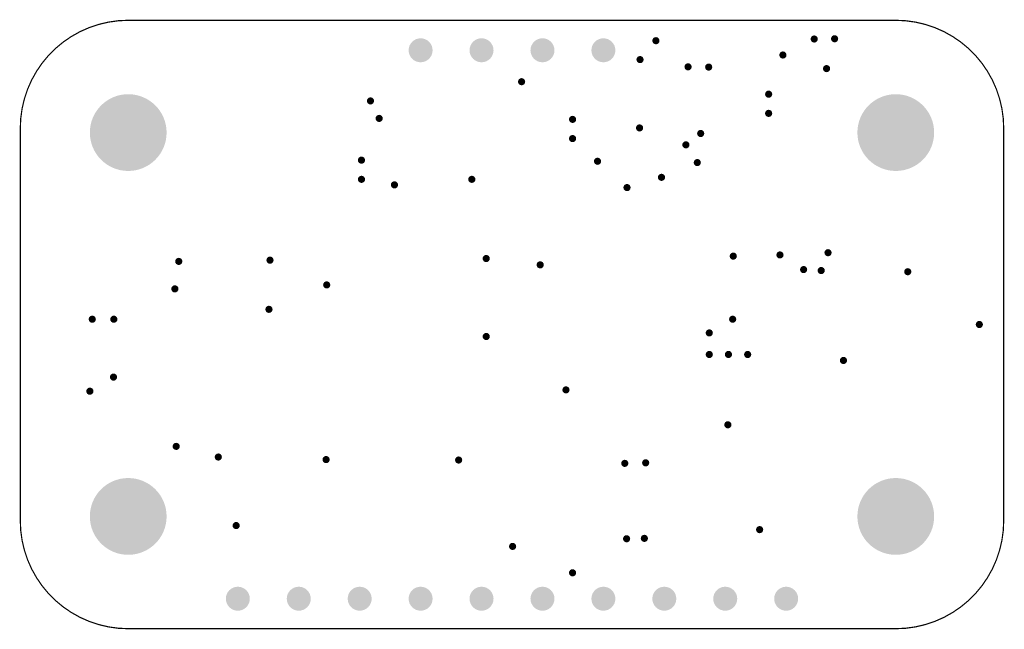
# Model space of a CAD drawing. Header units: inches. Extents: x 0 to 41, y 0 to 25.4.
import ezdxf

# ---------------------------------------------------------------- set-up
doc = ezdxf.new("R2010")
doc.units = ezdxf.units.IN
for name, color, linetype in [('Board', 56, 'Continuous'), ('Pad Holes', 156, 'Continuous'), ('Via Holes', 16, 'Continuous')]:
    doc.layers.add(name, color=color, linetype=linetype)

# ---------------------------------------------------------------- blocks, each defined once
blk = doc.blocks.new('PIN_HEADER_2_54___VERT__1_4POS_F_________1_3753')
at = {"layer": 'Pad Holes'}
h = blk.add_hatch(color=7, dxfattribs=at)
edge = h.paths.add_edge_path()
edge.add_arc((-3.81, 0), 0.5, 0, 360)
h = blk.add_hatch(color=7, dxfattribs=at)
edge = h.paths.add_edge_path()
edge.add_arc((-1.27, 0), 0.5, 0, 360)
h = blk.add_hatch(color=7, dxfattribs=at)
edge = h.paths.add_edge_path()
edge.add_arc((1.27, 0), 0.5, 0, 360)
h = blk.add_hatch(color=7, dxfattribs=at)
edge = h.paths.add_edge_path()
edge.add_arc((3.81, 0), 0.5, 0, 360)
blk = doc.blocks.new('PIN_HEADER_2_54___VERT__1_10POS_3755')
at = {"layer": 'Pad Holes'}
h = blk.add_hatch(color=7, dxfattribs=at)
edge = h.paths.add_edge_path()
edge.add_arc((-11.43, 0), 0.5, 0, 360)
h = blk.add_hatch(color=7, dxfattribs=at)
edge = h.paths.add_edge_path()
edge.add_arc((-8.89, 0), 0.5, 0, 360)
h = blk.add_hatch(color=7, dxfattribs=at)
edge = h.paths.add_edge_path()
edge.add_arc((-6.35, 0), 0.5, 0, 360)
h = blk.add_hatch(color=7, dxfattribs=at)
edge = h.paths.add_edge_path()
edge.add_arc((-3.81, 0), 0.5, 0, 360)
h = blk.add_hatch(color=7, dxfattribs=at)
edge = h.paths.add_edge_path()
edge.add_arc((-1.27, 0), 0.5, 0, 360)
h = blk.add_hatch(color=7, dxfattribs=at)
edge = h.paths.add_edge_path()
edge.add_arc((1.27, 0), 0.5, 0, 360)
h = blk.add_hatch(color=7, dxfattribs=at)
edge = h.paths.add_edge_path()
edge.add_arc((3.81, 0), 0.5, 0, 360)
h = blk.add_hatch(color=7, dxfattribs=at)
edge = h.paths.add_edge_path()
edge.add_arc((6.35, 0), 0.5, 0, 360)
h = blk.add_hatch(color=7, dxfattribs=at)
edge = h.paths.add_edge_path()
edge.add_arc((8.89, 0), 0.5, 0, 360)
h = blk.add_hatch(color=7, dxfattribs=at)
edge = h.paths.add_edge_path()
edge.add_arc((11.43, 0), 0.5, 0, 360)

msp = doc.modelspace()

# ---------------------------------------------------------------- hatches: boundary and pattern name
at = {"layer": 'Pad Holes'}
h = msp.add_hatch(color=7, dxfattribs=at)
edge = h.paths.add_edge_path()
edge.add_arc((4.5, 20.68), 1.6, 0, 360)
h = msp.add_hatch(color=7, dxfattribs=at)
edge = h.paths.add_edge_path()
edge.add_arc((36.5, 20.68), 1.6, 0, 360)
h = msp.add_hatch(color=7, dxfattribs=at)
edge = h.paths.add_edge_path()
edge.add_arc((4.5, 4.68), 1.6, 0, 360)
h = msp.add_hatch(color=7, dxfattribs=at)
edge = h.paths.add_edge_path()
edge.add_arc((36.5, 4.68), 1.6, 0, 360)
at = {"layer": 'Via Holes'}
h = msp.add_hatch(color=7, dxfattribs=at)
edge = h.paths.add_edge_path()
edge.add_arc((26.5, 24.51), 0.15, 0, 360)
h = msp.add_hatch(color=7, dxfattribs=at)
edge = h.paths.add_edge_path()
edge.add_arc((33.1, 24.58), 0.15, 0, 360)
h = msp.add_hatch(color=7, dxfattribs=at)
edge = h.paths.add_edge_path()
edge.add_arc((33.95, 24.59), 0.15, 0, 360)
h = msp.add_hatch(color=7, dxfattribs=at)
edge = h.paths.add_edge_path()
edge.add_arc((25.838, 23.722), 0.15, 0, 360)
h = msp.add_hatch(color=7, dxfattribs=at)
edge = h.paths.add_edge_path()
edge.add_arc((31.795, 23.913), 0.15, 0, 360)
h = msp.add_hatch(color=7, dxfattribs=at)
edge = h.paths.add_edge_path()
edge.add_arc((27.84, 23.42), 0.15, 0, 360)
h = msp.add_hatch(color=7, dxfattribs=at)
edge = h.paths.add_edge_path()
edge.add_arc((28.7, 23.41), 0.15, 0, 360)
h = msp.add_hatch(color=7, dxfattribs=at)
edge = h.paths.add_edge_path()
edge.add_arc((33.615, 23.347), 0.15, 0, 360)
h = msp.add_hatch(color=7, dxfattribs=at)
edge = h.paths.add_edge_path()
edge.add_arc((20.9, 22.8), 0.15, 0, 360)
h = msp.add_hatch(color=7, dxfattribs=at)
edge = h.paths.add_edge_path()
edge.add_arc((31.2, 22.28), 0.15, 0, 360)
h = msp.add_hatch(color=7, dxfattribs=at)
edge = h.paths.add_edge_path()
edge.add_arc((14.6, 22), 0.15, 0, 360)
h = msp.add_hatch(color=7, dxfattribs=at)
edge = h.paths.add_edge_path()
edge.add_arc((14.962, 21.27), 0.15, 0, 360)
h = msp.add_hatch(color=7, dxfattribs=at)
edge = h.paths.add_edge_path()
edge.add_arc((23.025, 21.23), 0.15, 0, 360)
h = msp.add_hatch(color=7, dxfattribs=at)
edge = h.paths.add_edge_path()
edge.add_arc((31.2, 21.48), 0.15, 0, 360)
h = msp.add_hatch(color=7, dxfattribs=at)
edge = h.paths.add_edge_path()
edge.add_arc((25.818, 20.874), 0.15, 0, 360)
h = msp.add_hatch(color=7, dxfattribs=at)
edge = h.paths.add_edge_path()
edge.add_arc((23.025, 20.43), 0.15, 0, 360)
h = msp.add_hatch(color=7, dxfattribs=at)
edge = h.paths.add_edge_path()
edge.add_arc((28.367, 20.642), 0.15, 0, 360)
h = msp.add_hatch(color=7, dxfattribs=at)
edge = h.paths.add_edge_path()
edge.add_arc((27.749, 20.169), 0.15, 0, 360)
h = msp.add_hatch(color=7, dxfattribs=at)
edge = h.paths.add_edge_path()
edge.add_arc((14.225, 19.53), 0.15, 0, 360)
h = msp.add_hatch(color=7, dxfattribs=at)
edge = h.paths.add_edge_path()
edge.add_arc((24.066, 19.484), 0.15, 0, 360)
h = msp.add_hatch(color=7, dxfattribs=at)
edge = h.paths.add_edge_path()
edge.add_arc((28.225, 19.43), 0.15, 0, 360)
h = msp.add_hatch(color=7, dxfattribs=at)
edge = h.paths.add_edge_path()
edge.add_arc((26.733, 18.814), 0.15, 0, 360)
h = msp.add_hatch(color=7, dxfattribs=at)
edge = h.paths.add_edge_path()
edge.add_arc((14.225, 18.73), 0.15, 0, 360)
h = msp.add_hatch(color=7, dxfattribs=at)
edge = h.paths.add_edge_path()
edge.add_arc((15.6, 18.5), 0.15, 0, 360)
h = msp.add_hatch(color=7, dxfattribs=at)
edge = h.paths.add_edge_path()
edge.add_arc((18.825, 18.73), 0.15, 0, 360)
h = msp.add_hatch(color=7, dxfattribs=at)
edge = h.paths.add_edge_path()
edge.add_arc((25.295, 18.387), 0.15, 0, 360)
h = msp.add_hatch(color=7, dxfattribs=at)
edge = h.paths.add_edge_path()
edge.add_arc((29.725, 15.53), 0.15, 0, 360)
h = msp.add_hatch(color=7, dxfattribs=at)
edge = h.paths.add_edge_path()
edge.add_arc((31.672, 15.58), 0.15, 0, 360)
h = msp.add_hatch(color=7, dxfattribs=at)
edge = h.paths.add_edge_path()
edge.add_arc((33.676, 15.672), 0.15, 0, 360)
h = msp.add_hatch(color=7, dxfattribs=at)
edge = h.paths.add_edge_path()
edge.add_arc((6.607, 15.31), 0.15, 0, 360)
h = msp.add_hatch(color=7, dxfattribs=at)
edge = h.paths.add_edge_path()
edge.add_arc((10.411, 15.361), 0.15, 0, 360)
h = msp.add_hatch(color=7, dxfattribs=at)
edge = h.paths.add_edge_path()
edge.add_arc((19.425, 15.43), 0.15, 0, 360)
h = msp.add_hatch(color=7, dxfattribs=at)
edge = h.paths.add_edge_path()
edge.add_arc((21.675, 15.167), 0.15, 0, 360)
h = msp.add_hatch(color=7, dxfattribs=at)
edge = h.paths.add_edge_path()
edge.add_arc((32.658, 14.969), 0.15, 0, 360)
h = msp.add_hatch(color=7, dxfattribs=at)
edge = h.paths.add_edge_path()
edge.add_arc((33.391, 14.929), 0.15, 0, 360)
h = msp.add_hatch(color=7, dxfattribs=at)
edge = h.paths.add_edge_path()
edge.add_arc((37, 14.88), 0.15, 0, 360)
h = msp.add_hatch(color=7, dxfattribs=at)
edge = h.paths.add_edge_path()
edge.add_arc((12.775, 14.33), 0.15, 0, 360)
h = msp.add_hatch(color=7, dxfattribs=at)
edge = h.paths.add_edge_path()
edge.add_arc((6.444, 14.166), 0.15, 0, 360)
h = msp.add_hatch(color=7, dxfattribs=at)
edge = h.paths.add_edge_path()
edge.add_arc((10.367, 13.312), 0.15, 0, 360)
h = msp.add_hatch(color=7, dxfattribs=at)
edge = h.paths.add_edge_path()
edge.add_arc((3, 12.9), 0.15, 0, 360)
h = msp.add_hatch(color=7, dxfattribs=at)
edge = h.paths.add_edge_path()
edge.add_arc((3.9, 12.9), 0.15, 0, 360)
h = msp.add_hatch(color=7, dxfattribs=at)
edge = h.paths.add_edge_path()
edge.add_arc((29.7, 12.9), 0.15, 0, 360)
h = msp.add_hatch(color=7, dxfattribs=at)
edge = h.paths.add_edge_path()
edge.add_arc((39.985, 12.68), 0.15, 0, 360)
h = msp.add_hatch(color=7, dxfattribs=at)
edge = h.paths.add_edge_path()
edge.add_arc((19.425, 12.18), 0.15, 0, 360)
h = msp.add_hatch(color=7, dxfattribs=at)
edge = h.paths.add_edge_path()
edge.add_arc((28.725, 12.33), 0.15, 0, 360)
h = msp.add_hatch(color=7, dxfattribs=at)
edge = h.paths.add_edge_path()
edge.add_arc((28.725, 11.43), 0.15, 0, 360)
h = msp.add_hatch(color=7, dxfattribs=at)
edge = h.paths.add_edge_path()
edge.add_arc((29.525, 11.43), 0.15, 0, 360)
h = msp.add_hatch(color=7, dxfattribs=at)
edge = h.paths.add_edge_path()
edge.add_arc((30.325, 11.43), 0.15, 0, 360)
h = msp.add_hatch(color=7, dxfattribs=at)
edge = h.paths.add_edge_path()
edge.add_arc((34.32, 11.18), 0.15, 0, 360)
h = msp.add_hatch(color=7, dxfattribs=at)
edge = h.paths.add_edge_path()
edge.add_arc((3.886, 10.486), 0.15, 0, 360)
h = msp.add_hatch(color=7, dxfattribs=at)
edge = h.paths.add_edge_path()
edge.add_arc((2.9, 9.9), 0.15, 0, 360)
h = msp.add_hatch(color=7, dxfattribs=at)
edge = h.paths.add_edge_path()
edge.add_arc((22.75, 9.955), 0.15, 0, 360)
h = msp.add_hatch(color=7, dxfattribs=at)
edge = h.paths.add_edge_path()
edge.add_arc((29.5, 8.5), 0.15, 0, 360)
h = msp.add_hatch(color=7, dxfattribs=at)
edge = h.paths.add_edge_path()
edge.add_arc((6.5, 7.6), 0.15, 0, 360)
h = msp.add_hatch(color=7, dxfattribs=at)
edge = h.paths.add_edge_path()
edge.add_arc((8.255, 7.156), 0.15, 0, 360)
h = msp.add_hatch(color=7, dxfattribs=at)
edge = h.paths.add_edge_path()
edge.add_arc((12.75, 7.05), 0.15, 0, 360)
h = msp.add_hatch(color=7, dxfattribs=at)
edge = h.paths.add_edge_path()
edge.add_arc((18.275, 7.03), 0.15, 0, 360)
h = msp.add_hatch(color=7, dxfattribs=at)
edge = h.paths.add_edge_path()
edge.add_arc((25.202, 6.892), 0.15, 0, 360)
h = msp.add_hatch(color=7, dxfattribs=at)
edge = h.paths.add_edge_path()
edge.add_arc((26.074, 6.914), 0.15, 0, 360)
h = msp.add_hatch(color=7, dxfattribs=at)
edge = h.paths.add_edge_path()
edge.add_arc((9, 4.3), 0.15, 0, 360)
h = msp.add_hatch(color=7, dxfattribs=at)
edge = h.paths.add_edge_path()
edge.add_arc((30.825, 4.13), 0.15, 0, 360)
h = msp.add_hatch(color=7, dxfattribs=at)
edge = h.paths.add_edge_path()
edge.add_arc((25.278, 3.749), 0.15, 0, 360)
h = msp.add_hatch(color=7, dxfattribs=at)
edge = h.paths.add_edge_path()
edge.add_arc((26.019, 3.766), 0.15, 0, 360)
h = msp.add_hatch(color=7, dxfattribs=at)
edge = h.paths.add_edge_path()
edge.add_arc((20.525, 3.43), 0.15, 0, 360)
h = msp.add_hatch(color=7, dxfattribs=at)
edge = h.paths.add_edge_path()
edge.add_arc((23.025, 2.33), 0.15, 0, 360)

# ---------------------------------------------------------------- linework, layer by layer
at = {"layer": 'Board', "const_width": 0.05}
for points in [[(0, 20.86, -0.414214), (4.5, 25.36)], [(36.5, 25.36, -0.414214), (41, 20.86)], [(4.5, 0, -0.414214), (0, 4.5)], [(41, 4.5, -0.414214), (36.5, 0)]]:
    msp.add_lwpolyline(points, format="xyb", dxfattribs=at)
for points in [[(4.5, 25.36), (36.5, 25.36)], [(0, 4.5), (0, 20.86)], [(41, 4.5), (41, 20.86)], [(4.5, 0), (36.5, 0)]]:
    msp.add_lwpolyline(points, dxfattribs=at)
at = {"layer": 'Board', "const_width": 0.025}
for points in [[(4.488, 25.36, 1), (4.513, 25.36, 1)], [(4.488, 25.36, 1), (4.513, 25.36, 1)], [(36.488, 25.36, 1), (36.513, 25.36, 1)], [(36.488, 25.36, 1), (36.513, 25.36, 1)], [(-0.012, 20.86, 1), (0.013, 20.86, 1)], [(-0.012, 20.86, 1), (0.013, 20.86, 1)], [(40.988, 20.86, 1), (41.013, 20.86, 1)], [(40.988, 20.86, 1), (41.013, 20.86, 1)], [(-0.012, 4.5, 1), (0.013, 4.5, 1)], [(-0.012, 4.5, 1), (0.013, 4.5, 1)], [(40.988, 4.5, 1), (41.013, 4.5, 1)], [(40.988, 4.5, 1), (41.013, 4.5, 1)], [(4.488, 0, 1), (4.513, 0, 1)], [(4.488, 0, 1), (4.513, 0, 1)], [(36.488, 0, 1), (36.513, 0, 1)], [(36.488, 0, 1), (36.513, 0, 1)]]:
    msp.add_lwpolyline(points, format="xyb", close=True, dxfattribs=at)

# ---------------------------------------------------------------- block references
for name, p in [('PIN_HEADER_2_54___VERT__1_4POS_F_________1_3753', (20.5, 24.11)), ('PIN_HEADER_2_54___VERT__1_10POS_3755', (20.5, 1.25))]:
    msp.add_blockref(name, p)

doc.saveas('drawing.dxf')
